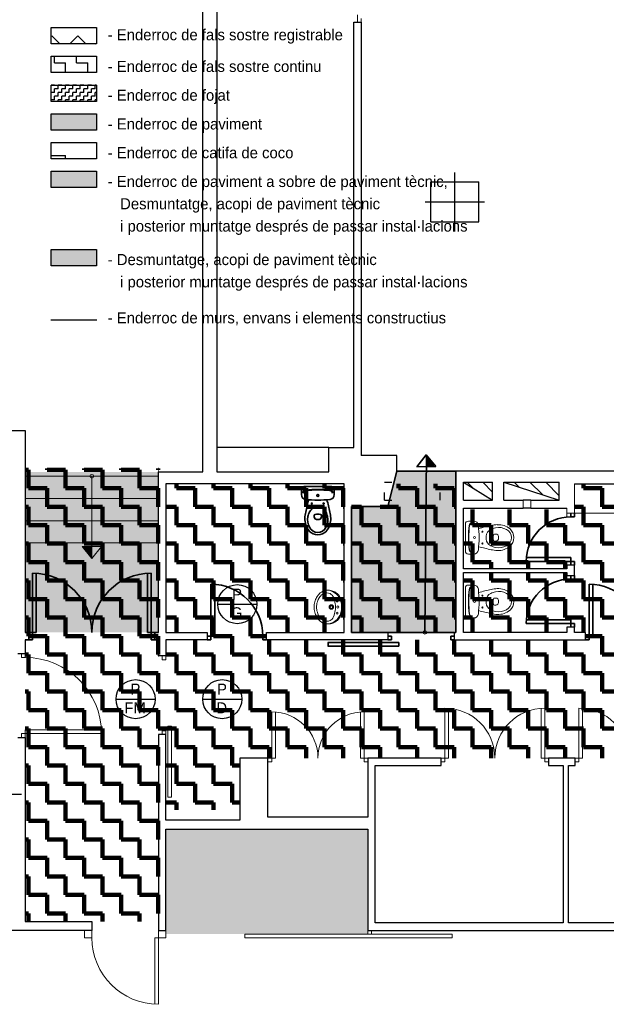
# Model space of a CAD drawing. Header units: metres. Extents: x -1 to 438, y -6 to 52.
# Tile 4 of 17: x 401 to 409, y 21 to 34. Entities that reach past the tile are written whole.
import ezdxf

# ---------------------------------------------------------------- set-up
doc = ezdxf.new("R2010")
doc.units = ezdxf.units.M
doc.linetypes.add('CONTINUA', pattern=[0])
doc.linetypes.add('PUNKT', pattern=[6.35, 0, -6.35])
for name, color, linetype, lineweight in [('LEGENDA ENDERROCS', 7, 'CONTINUA', 25), ('LEGENDA ENDERROCS TEXT', 7, 'CONTINUA', 25), ('PB  PAVIMENT ENDERROCAT', 7, 'CONTINUA', 25), ('PB  SOSTRE ENDERROCAT', 7, 'CONTINUA', 25), ('PB MURS ACTUAL', 7, 'CONTINUA', 25), ('PB MURS ENDERROCAT', 7, 'CONTINUA', 25)]:
    doc.layers.add(name, color=color, linetype=linetype, lineweight=lineweight)
doc.styles.add('Century Gothic', font='txt')
pattern_1 = [(135, (0, 0), (-0.21213203, -0.21213203), []), (135, (-0.10607, -0.10607), (-0.21213203, -0.21213203), [])]
pattern_2 = [(0, (0.5, 0.5), (0.25, 0.25), [0.25, -0.25]), (90, (0.5, 0.5), (-0.25, 0.25), [0.25, -0.25])]

# ---------------------------------------------------------------- blocks, each defined once
blk = doc.blocks.new('OBJETO_COMPLEJO_5')
at = {"layer": 'PB MURS ACTUAL', "linetype": 'CONTINUA', "lineweight": 13, "transparency": 33554687}
for start, end in [(90, 270), (270, 90)]:
    blk.add_arc((406.856, 26.051), 0.025, start, end, dxfattribs=at)
blk = doc.blocks.new('OBJETO_COMPLEJO_6')
at = {"layer": 'PB MURS ACTUAL', "linetype": 'CONTINUA', "lineweight": 13, "transparency": 33554687}
for start, end in [(90, 270), (270, 90)]:
    blk.add_arc((402.356, 28.161), 0.025, start, end, dxfattribs=at)

msp = doc.modelspace()

# ---------------------------------------------------------------- hatches: boundary and pattern name
at = {"layer": 'LEGENDA ENDERROCS', "linetype": 'CONTINUA', "lineweight": -3, "transparency": 33554687}
h = msp.add_hatch(dxfattribs=at)
h.set_pattern_fill('TRAMA', color=51, scale=0.25, angle=45, style=0, pattern_type=2)
h.set_pattern_definition([(45, (-6e-17, 0.7071), (-3e-17, 0.35355339), [0.25, -0.25]), (135, (-6e-17, 0.7071), (-0.35355339, 3e-17), [0.25, -0.25])])
h.paths.add_polyline_path([(401.806, 34.009), (402.418, 34.009), (402.418, 34.23), (401.806, 34.23)], flags=0)
h = msp.add_hatch(dxfattribs=at)
h.set_pattern_fill('TRAMA', color=51, scale=0.15, style=0, pattern_type=2)
h.set_pattern_definition([(0, (0.3, 0.3), (0.15, 0.15), [0.15, -0.15]), (90, (0.3, 0.3), (-0.15, 0.15), [0.15, -0.15])])
h.paths.add_polyline_path([(401.806, 33.62), (402.418, 33.62), (402.418, 33.841), (401.806, 33.841)], flags=0)
h = msp.add_hatch(dxfattribs=at)
h.set_pattern_fill('TRAMA', color=51, scale=0.05, angle=90, style=0, pattern_type=2)
h.set_pattern_definition([(90, (-0.1, 0.1), (-0.05, 0.05), [0.05, -0.05]), (180, (-0.1, 0.1), (-0.05, -0.05), [0.05, -0.05])])
h.paths.add_polyline_path([(401.806, 33.231), (402.418, 33.231), (402.418, 33.452), (401.806, 33.452)], flags=0)
at = {"layer": 'LEGENDA ENDERROCS', "linetype": 'CONTINUA', "lineweight": 25, "transparency": 33554508}
h = msp.add_hatch(color=7, dxfattribs=at)
h.set_gradient(color1=(222, 222, 133), color2=(222, 222, 133), one_color=1, name='INVSPHERICAL')
h.paths.add_polyline_path([(401.806, 32.843), (402.418, 32.843), (402.418, 33.063), (401.806, 33.063)], flags=0)
at = {"layer": 'LEGENDA ENDERROCS', "linetype": 'CONTINUA', "lineweight": -3, "transparency": 33554687}
h = msp.add_hatch(dxfattribs=at)
h.set_pattern_fill('TRAMA', color=51, scale=0.5, style=0, pattern_type=2)
h.set_pattern_definition([(0, (1, 1), (0.5, 0.5), [0.5, -0.5]), (90, (1, 1), (-0.5, 0.5), [0.5, -0.5])])
h.paths.add_polyline_path([(401.806, 32.454), (402.418, 32.454), (402.418, 32.675), (401.806, 32.675)], flags=0)
at = {"layer": 'LEGENDA ENDERROCS', "linetype": 'CONTINUA', "lineweight": 25, "transparency": 33554483}
h = msp.add_hatch(color=7, dxfattribs=at)
h.set_gradient(color1=(255, 174, 53), color2=(255, 174, 53), one_color=1, name='INVSPHERICAL')
h.paths.add_polyline_path([(401.806, 32.065), (402.418, 32.065), (402.418, 32.286), (401.806, 32.286)], flags=0)
h = msp.add_hatch(color=7, dxfattribs=at)
h.set_gradient(color1=(225, 64, 0), color2=(225, 64, 0), one_color=1, name='INVSPHERICAL')
h.paths.add_polyline_path([(401.806, 31.008), (402.418, 31.008), (402.418, 31.229), (401.806, 31.229)], flags=0)
at = {"layer": 'PB  PAVIMENT ENDERROCAT', "linetype": 'CONTINUA', "lineweight": 25, "transparency": 33554508}
h = msp.add_hatch(color=7, dxfattribs=at)
h.set_gradient(color1=(222, 222, 133), color2=(222, 222, 133), one_color=1, name='INVSPHERICAL')
h.paths.add_polyline_path([(406.476, 28.23), (406.356, 27.751), (405.866, 27.751), (405.866, 26.05), (407.276, 26.051), (407.276, 28.23)], flags=0)
h = msp.add_hatch(color=7, dxfattribs=at)
h.set_gradient(color1=(222, 222, 133), color2=(222, 222, 133), one_color=1, name='INVSPHERICAL')
h.paths.add_polyline_path([(403.256, 28.221), (401.456, 28.221), (401.456, 26.051), (403.256, 26.051)], flags=0)
h = msp.add_hatch(color=7, dxfattribs=at)
h.set_gradient(color1=(222, 222, 133), color2=(222, 222, 133), one_color=1, name='INVSPHERICAL')
h.paths.add_polyline_path([(403.356, 23.391), (403.356, 21.971), (406.086, 21.971), (406.086, 23.391)], flags=0)
at = {"layer": 'PB  SOSTRE ENDERROCAT', "linetype": 'CONTINUA', "lineweight": 200, "transparency": 33554687}
h = msp.add_hatch(dxfattribs=at)
h.set_pattern_fill('TRAMA', color=41, scale=0.25, style=0, pattern_type=2)
h.set_pattern_definition(pattern_2)
h.paths.add_polyline_path([(403.356, 24.671), (403.357, 23.65), (404.356, 23.65), (404.356, 24.35), (404.376, 24.35), (410.336, 24.35), (410.336, 24.371), (410.426, 24.371), (410.426, 24.901), (410.567, 24.901), (410.567, 24.9), (410.827, 24.9), (410.827, 24.371), (415.876, 24.371), (415.876, 25.889), (415.777, 25.889), (415.777, 25.989), (410.827, 25.99), (410.827, 25.85), (410.677, 25.85), (410.677, 25.95), (409.827, 25.95), (409.827, 26.05), (410.677, 26.05), (410.676, 27.761), (410.476, 27.761), (410.476, 28.061), (409.877, 28.061), (409.877, 28.06), (408.877, 28.06), (408.877, 27.66), (408.777, 27.66), (408.777, 27.71), (407.377, 27.71), (407.377, 26.91), (408.777, 26.91), (408.777, 26.96), (408.877, 26.96), (408.877, 26.82), (408.777, 26.82), (408.777, 26.86), (407.377, 26.86), (407.377, 26.05), (408.777, 26.05), (408.777, 26.12), (408.877, 26.12), (408.877, 26.05), (409.027, 26.05), (409.027, 25.95), (404.716, 25.951), (404.716, 26.051), (404.786, 26.051), (404.786, 26.052), (405.766, 26.051), (405.766, 28.06), (403.357, 28.06), (403.357, 26.05), (403.916, 26.051), (403.916, 25.951), (403.357, 25.95), (403.357, 25.73), (403.257, 25.73), (403.257, 28.267), (401.457, 28.267), (401.456, 22.141), (403.256, 22.141), (403.256, 24.671)], flags=0)
h = msp.add_hatch(dxfattribs=at)
h.set_pattern_fill('TRAMA', color=41, scale=0.25, style=0, pattern_type=2)
h.set_pattern_definition(pattern_2)
h.paths.add_polyline_path([(406.203, 26.05), (407.177, 26.05), (407.177, 26.051), (407.276, 26.051), (407.276, 28.06), (406.434, 28.06), (406.356, 27.751), (405.866, 27.751), (405.866, 26.05)], flags=0)
at = {"layer": 'PB MURS ACTUAL', "linetype": 'CONTINUA', "transparency": 33554687}
h = msp.add_hatch(dxfattribs=at)
h.set_pattern_fill('RAYADO_1', color=180, scale=0.1, angle=45, style=0, pattern_type=2)
h.set_pattern_definition(pattern_1)
h.paths.add_polyline_path([(407.376, 28.08), (407.771, 27.84), (407.771, 28.08)], flags=0)
h = msp.add_hatch(dxfattribs=at)
h.set_pattern_fill('RAYADO_1', color=180, scale=0.1, angle=45, style=0, pattern_type=2)
h.set_pattern_definition(pattern_1)
h.paths.add_polyline_path([(407.921, 28.08), (408.671, 27.84), (408.671, 28.08)], flags=0)

# ---------------------------------------------------------------- linework, layer by layer
at = {"layer": 'LEGENDA ENDERROCS', "color": 51, "linetype": 'CONTINUA', "lineweight": -3, "transparency": 33554687}
msp.add_line((401.804, 30.277), (402.424, 30.277), dxfattribs=at)
at = {"layer": 'LEGENDA ENDERROCS TEXT', "color": 7, "linetype": 'CONTINUA', "lineweight": 25, "transparency": 33554687}
for points in [[(401.806, 34.23), (402.418, 34.23), (402.418, 34.009), (401.806, 34.009), (401.806, 34.23)], [(401.806, 33.841), (402.418, 33.841), (402.418, 33.62), (401.806, 33.62), (401.806, 33.841)], [(401.806, 33.452), (402.418, 33.452), (402.418, 33.231), (401.806, 33.231), (401.806, 33.452)], [(401.806, 33.063), (402.418, 33.063), (402.418, 32.843), (401.806, 32.843), (401.806, 33.063)], [(401.806, 32.675), (402.418, 32.675), (402.418, 32.454), (401.806, 32.454), (401.806, 32.675)], [(401.806, 32.286), (402.418, 32.286), (402.418, 32.065), (401.806, 32.065), (401.806, 32.286)], [(401.806, 31.229), (402.418, 31.229), (402.418, 31.008), (401.806, 31.008), (401.806, 31.229)]]:
    msp.add_lwpolyline(points, close=True, dxfattribs=at)
at = {"layer": 'PB MURS ACTUAL', "transparency": 33554687}
for p, q in [((404.046, 40.063), (404.046, 28.221)), ((403.856, 28.221), (403.856, 39.731)), ((405.896, 28.551), (405.896, 34.301)), ((405.896, 34.301), (405.996, 34.301)), ((405.996, 34.301), (405.996, 28.441)), ((406.936, 32.141), (407.586, 32.141)), ((406.936, 31.601), (406.936, 32.141)), ((407.586, 31.601), (407.586, 32.141)), ((406.936, 31.601), (407.586, 31.601)), ((401.086, 28.781), (401.456, 28.781)), ((401.456, 28.781), (401.456, 26.051)), ((405.556, 28.221), (405.556, 28.551)), ((405.556, 28.551), (405.896, 28.551)), ((406.476, 28.441), (405.996, 28.441)), ((406.476, 28.23), (406.476, 28.441)), ((406.356, 27.751), (406.476, 28.23)), ((407.276, 26.051), (407.276, 28.23)), ((409.526, 28.23), (407.276, 28.23)), ((403.256, 26.051), (403.256, 28.221)), ((403.256, 28.221), (403.856, 28.221)), ((404.046, 28.221), (405.556, 28.221)), ((405.766, 28.061), (403.356, 28.061)), ((403.356, 28.061), (403.356, 26.051)), ((405.766, 26.051), (405.766, 28.061)), ((408.876, 28.061), (410.476, 28.061)), ((405.866, 27.751), (406.356, 27.751)), ((405.866, 27.751), (405.866, 26.051)), ((407.376, 26.911), (407.376, 27.731)), ((407.376, 27.731), (408.186, 27.731)), ((408.286, 27.731), (408.776, 27.731)), ((408.776, 26.911), (407.376, 26.911)), ((408.876, 26.961), (408.776, 26.961)), ((408.776, 26.961), (408.776, 26.911)), ((408.876, 26.821), (408.876, 26.961)), ((401.556, 26.051), (401.556, 26.851)), ((401.606, 26.051), (401.606, 26.849)), ((403.106, 26.051), (403.106, 26.849)), ((403.156, 26.051), (403.156, 26.851)), ((407.376, 26.051), (407.376, 26.861)), ((407.376, 26.861), (408.776, 26.861)), ((408.776, 26.861), (408.776, 26.821)), ((408.776, 26.821), (408.876, 26.821)), ((408.876, 26.121), (408.776, 26.121)), ((408.776, 26.121), (408.776, 26.051)), ((408.876, 26.051), (408.876, 26.121)), ((401.456, 26.051), (401.506, 26.051)), ((401.506, 25.951), (401.506, 26.051)), ((401.506, 26.051), (401.556, 26.051)), ((401.606, 26.051), (401.556, 26.051)), ((401.556, 26.051), (401.556, 25.951)), ((403.106, 26.051), (403.156, 26.051)), ((403.206, 26.051), (403.156, 26.051)), ((403.156, 26.051), (403.156, 25.951)), ((403.206, 26.051), (403.256, 26.051)), ((403.206, 25.951), (403.206, 26.051)), ((403.356, 26.051), (403.916, 26.051)), ((403.916, 26.051), (403.916, 25.951)), ((404.716, 25.951), (404.716, 26.051)), ((404.716, 26.051), (405.766, 26.051)), ((405.866, 26.051), (406.456, 26.051)), ((406.356, 26.051), (406.356, 25.951)), ((407.256, 25.951), (407.256, 26.051)), ((407.256, 26.051), (407.276, 26.051)), ((408.776, 26.051), (407.376, 26.051)), ((409.026, 26.051), (408.876, 26.051)), ((409.026, 25.951), (409.026, 26.051)), ((401.456, 25.951), (401.506, 25.951)), ((401.456, 25.951), (401.456, 25.761)), ((401.556, 25.951), (401.506, 25.951)), ((403.156, 25.951), (403.206, 25.951)), ((403.206, 25.951), (403.256, 25.951)), ((403.256, 25.731), (403.256, 25.951)), ((403.356, 25.951), (403.356, 25.731)), ((403.916, 25.951), (403.356, 25.951)), ((406.356, 25.951), (404.716, 25.951)), ((407.256, 25.951), (409.026, 25.951)), ((401.456, 25.761), (401.356, 25.761)), ((403.356, 25.731), (403.256, 25.731)), ((403.356, 24.671), (403.256, 24.671)), ((403.256, 24.671), (403.256, 22.021)), ((403.356, 23.511), (403.356, 24.671)), ((401.356, 24.631), (401.456, 24.631)), ((401.456, 24.631), (401.456, 22.141)), ((404.736, 24.351), (404.356, 24.351)), ((404.356, 24.351), (404.356, 23.511)), ((404.736, 23.551), (404.736, 24.351)), ((407.076, 24.351), (406.086, 24.351)), ((406.086, 24.351), (406.086, 23.551)), ((406.186, 22.121), (406.186, 24.251)), ((406.186, 24.251), (407.076, 24.251)), ((407.076, 24.251), (407.076, 24.351)), ((408.886, 24.351), (408.526, 24.351)), ((408.526, 24.351), (408.526, 24.251)), ((408.526, 24.251), (408.726, 24.251)), ((408.726, 24.251), (408.726, 22.121)), ((408.796, 22.121), (408.796, 24.251)), ((408.796, 24.251), (408.886, 24.251)), ((408.886, 24.251), (408.886, 24.351)), ((404.356, 23.511), (403.356, 23.511)), ((406.086, 23.551), (404.736, 23.551)), ((403.356, 22.021), (403.356, 23.391)), ((403.356, 23.391), (406.086, 23.391)), ((406.086, 23.391), (406.086, 22.021)), ((401.456, 22.141), (402.356, 22.141)), ((402.356, 22.141), (402.356, 22.021)), ((408.726, 22.121), (406.186, 22.121)), ((411.086, 22.121), (408.796, 22.121)), ((402.356, 22.021), (398.826, 22.021)), ((403.256, 22.021), (403.356, 22.021)), ((406.086, 22.021), (411.206, 22.021))]:
    msp.add_line(p, q, dxfattribs=at)
at = {"layer": 'PB MURS ACTUAL', "linetype": 'CONTINUA', "lineweight": 13, "transparency": 33554687}
for p, q in [((405.946, 34.301), (405.946, 34.401)), ((405.996, 34.301), (405.996, 34.351)), ((406.875, 28.453), (406.747, 28.291)), ((406.856, 26.051), (406.878, 28.449)), ((406.875, 28.453), (407.006, 28.293)), ((406.476, 28.23), (407.276, 28.23)), ((406.747, 28.291), (407.006, 28.293)), ((401.456, 28.161), (403.256, 28.161)), ((402.356, 28.161), (402.356, 27.051)), ((405.187, 27.984), (405.187, 27.913)), ((405.227, 28.024), (405.409, 28.024)), ((405.409, 27.984), (405.398, 27.984)), ((405.592, 28.024), (405.409, 28.024)), ((405.409, 27.984), (405.42, 27.984)), ((405.632, 27.984), (405.632, 27.913)), ((401.456, 27.861), (403.256, 27.861)), ((405.361, 27.611), (405.361, 27.631)), ((405.457, 27.611), (405.457, 27.631)), ((408.876, 27.661), (409.571, 27.661)), ((401.456, 27.561), (403.256, 27.561)), ((407.403, 27.515), (407.403, 27.332)), ((407.443, 27.555), (407.515, 27.555)), ((407.403, 27.15), (407.403, 27.332)), ((407.443, 27.332), (407.443, 27.343)), ((407.443, 27.332), (407.443, 27.321)), ((407.816, 27.38), (407.796, 27.38)), ((401.456, 27.261), (403.256, 27.261)), ((402.485, 27.212), (402.225, 27.211)), ((402.356, 27.051), (402.225, 27.211)), ((402.356, 27.051), (402.485, 27.212)), ((407.816, 27.284), (407.796, 27.284)), ((407.443, 27.11), (407.515, 27.11)), ((408.826, 27.061), (408.226, 27.061)), ((408.826, 26.961), (408.826, 27.061)), ((408.876, 27.011), (408.226, 27.011)), ((408.876, 26.961), (408.876, 27.011)), ((408.826, 26.771), (408.826, 26.821)), ((408.876, 26.771), (408.826, 26.771)), ((408.876, 26.771), (408.876, 26.821)), ((403.966, 25.951), (403.966, 26.701)), ((404.016, 26.001), (404.016, 26.699)), ((407.403, 26.65), (407.403, 26.467)), ((407.443, 26.69), (407.515, 26.69)), ((409.076, 26.701), (409.076, 25.951)), ((409.126, 26.701), (409.126, 26.001)), ((405.385, 26.507), (405.379, 26.494)), ((405.393, 26.522), (405.385, 26.507)), ((405.402, 26.537), (405.393, 26.522)), ((405.412, 26.552), (405.402, 26.537)), ((405.421, 26.563), (405.412, 26.552)), ((405.416, 26.497), (405.427, 26.516)), ((405.431, 26.574), (405.421, 26.563)), ((405.427, 26.516), (405.435, 26.529)), ((405.442, 26.584), (405.431, 26.574)), ((405.435, 26.529), (405.446, 26.542)), ((405.459, 26.596), (405.442, 26.584)), ((405.446, 26.542), (405.461, 26.557)), ((405.474, 26.604), (405.459, 26.596)), ((405.461, 26.557), (405.478, 26.569)), ((405.487, 26.61), (405.474, 26.604)), ((405.478, 26.569), (405.494, 26.577)), ((405.504, 26.615), (405.487, 26.61)), ((405.494, 26.577), (405.514, 26.583)), ((405.52, 26.619), (405.504, 26.615)), ((405.514, 26.583), (405.533, 26.585)), ((405.54, 26.621), (405.52, 26.619)), ((405.533, 26.585), (405.554, 26.582)), ((405.554, 26.62), (405.54, 26.621)), ((405.565, 26.62), (405.554, 26.62)), ((405.554, 26.582), (405.576, 26.574)), ((405.574, 26.615), (405.558, 26.619)), ((405.58, 26.617), (405.565, 26.62)), ((405.585, 26.611), (405.574, 26.615)), ((405.576, 26.574), (405.591, 26.564)), ((405.597, 26.613), (405.58, 26.617)), ((405.604, 26.604), (405.585, 26.611)), ((405.591, 26.564), (405.603, 26.554)), ((405.61, 26.609), (405.597, 26.613)), ((405.603, 26.554), (405.613, 26.541)), ((405.62, 26.596), (405.604, 26.604)), ((405.627, 26.602), (405.61, 26.609)), ((405.613, 26.541), (405.622, 26.525)), ((405.635, 26.587), (405.62, 26.596)), ((405.622, 26.525), (405.63, 26.503)), ((405.637, 26.597), (405.627, 26.602)), ((405.63, 26.503), (405.636, 26.481)), ((405.657, 26.57), (405.635, 26.587)), ((405.648, 26.591), (405.637, 26.597)), ((405.659, 26.583), (405.648, 26.591)), ((405.669, 26.559), (405.657, 26.57)), ((405.673, 26.572), (405.659, 26.583)), ((405.679, 26.547), (405.669, 26.559)), ((405.688, 26.556), (405.673, 26.572)), ((405.69, 26.533), (405.679, 26.547)), ((405.701, 26.54), (405.688, 26.556)), ((405.699, 26.519), (405.69, 26.533)), ((405.704, 26.509), (405.699, 26.519)), ((405.712, 26.523), (405.701, 26.54)), ((405.709, 26.5), (405.704, 26.509)), ((405.716, 26.483), (405.709, 26.5)), ((405.722, 26.503), (405.712, 26.523)), ((405.732, 26.476), (405.722, 26.503)), ((407.816, 26.515), (407.796, 26.515)), ((405.36, 26.411), (405.359, 26.393)), ((405.36, 26.374), (405.359, 26.393)), ((405.361, 26.427), (405.36, 26.411)), ((405.361, 26.358), (405.36, 26.374)), ((405.364, 26.444), (405.361, 26.427)), ((405.369, 26.463), (405.364, 26.444)), ((405.374, 26.479), (405.369, 26.463)), ((405.379, 26.494), (405.374, 26.479)), ((405.392, 26.41), (405.394, 26.423)), ((405.392, 26.393), (405.392, 26.41)), ((405.392, 26.393), (405.392, 26.375)), ((405.392, 26.375), (405.394, 26.362)), ((405.394, 26.423), (405.398, 26.444)), ((405.398, 26.444), (405.403, 26.463)), ((405.403, 26.463), (405.41, 26.482)), ((405.41, 26.482), (405.416, 26.497)), ((405.636, 26.481), (405.64, 26.461)), ((405.64, 26.461), (405.644, 26.437)), ((405.644, 26.437), (405.646, 26.419)), ((405.644, 26.348), (405.646, 26.366)), ((405.646, 26.419), (405.647, 26.393)), ((405.646, 26.366), (405.647, 26.393)), ((405.72, 26.468), (405.716, 26.483)), ((405.725, 26.448), (405.72, 26.468)), ((405.728, 26.434), (405.725, 26.448)), ((405.73, 26.414), (405.728, 26.434)), ((405.73, 26.371), (405.728, 26.351)), ((405.731, 26.393), (405.73, 26.414)), ((405.731, 26.393), (405.73, 26.371)), ((405.739, 26.447), (405.732, 26.476)), ((405.743, 26.42), (405.739, 26.447)), ((405.743, 26.365), (405.739, 26.338)), ((405.744, 26.393), (405.743, 26.42)), ((405.744, 26.393), (405.743, 26.365)), ((407.403, 26.285), (407.403, 26.467)), ((407.443, 26.467), (407.443, 26.478)), ((407.443, 26.467), (407.443, 26.456)), ((407.816, 26.419), (407.796, 26.419)), ((405.364, 26.341), (405.361, 26.358)), ((405.369, 26.322), (405.364, 26.341)), ((405.374, 26.306), (405.369, 26.322)), ((405.379, 26.291), (405.374, 26.306)), ((405.385, 26.278), (405.379, 26.291)), ((405.393, 26.263), (405.385, 26.278)), ((405.402, 26.248), (405.393, 26.263)), ((405.394, 26.362), (405.398, 26.341)), ((405.398, 26.341), (405.403, 26.322)), ((405.412, 26.233), (405.402, 26.248)), ((405.403, 26.322), (405.41, 26.303)), ((405.41, 26.303), (405.416, 26.288)), ((405.421, 26.222), (405.412, 26.233)), ((405.416, 26.288), (405.427, 26.269)), ((405.427, 26.269), (405.435, 26.256)), ((405.435, 26.256), (405.446, 26.243)), ((405.446, 26.243), (405.461, 26.228)), ((405.591, 26.221), (405.603, 26.231)), ((405.603, 26.231), (405.613, 26.244)), ((405.613, 26.244), (405.622, 26.26)), ((405.622, 26.26), (405.63, 26.282)), ((405.63, 26.282), (405.636, 26.304)), ((405.636, 26.304), (405.64, 26.324)), ((405.64, 26.324), (405.644, 26.348)), ((405.679, 26.238), (405.669, 26.226)), ((405.69, 26.252), (405.679, 26.238)), ((405.701, 26.245), (405.688, 26.229)), ((405.699, 26.266), (405.69, 26.252)), ((405.704, 26.276), (405.699, 26.266)), ((405.712, 26.262), (405.701, 26.245)), ((405.709, 26.285), (405.704, 26.276)), ((405.716, 26.302), (405.709, 26.285)), ((405.722, 26.282), (405.712, 26.262)), ((405.72, 26.317), (405.716, 26.302)), ((405.725, 26.337), (405.72, 26.317)), ((405.732, 26.309), (405.722, 26.282)), ((405.728, 26.351), (405.725, 26.337)), ((405.739, 26.338), (405.732, 26.309)), ((407.443, 26.245), (407.515, 26.245)), ((405.431, 26.211), (405.421, 26.222)), ((405.442, 26.201), (405.431, 26.211)), ((405.459, 26.189), (405.442, 26.201)), ((405.474, 26.181), (405.459, 26.189)), ((405.461, 26.228), (405.478, 26.216)), ((405.487, 26.175), (405.474, 26.181)), ((405.478, 26.216), (405.494, 26.208)), ((405.504, 26.17), (405.487, 26.175)), ((405.494, 26.208), (405.514, 26.202)), ((405.52, 26.166), (405.504, 26.17)), ((405.514, 26.202), (405.533, 26.2)), ((405.54, 26.165), (405.52, 26.166)), ((405.533, 26.2), (405.554, 26.203)), ((405.554, 26.165), (405.54, 26.165)), ((405.554, 26.203), (405.576, 26.211)), ((405.565, 26.166), (405.554, 26.165)), ((405.574, 26.17), (405.558, 26.167)), ((405.58, 26.168), (405.565, 26.166)), ((405.585, 26.174), (405.574, 26.17)), ((405.576, 26.211), (405.591, 26.221)), ((405.597, 26.172), (405.58, 26.168)), ((405.604, 26.181), (405.585, 26.174)), ((405.61, 26.176), (405.597, 26.172)), ((405.62, 26.189), (405.604, 26.181)), ((405.627, 26.183), (405.61, 26.176)), ((405.635, 26.198), (405.62, 26.189)), ((405.637, 26.188), (405.627, 26.183)), ((405.657, 26.215), (405.635, 26.198)), ((405.648, 26.194), (405.637, 26.188)), ((405.659, 26.202), (405.648, 26.194)), ((405.669, 26.226), (405.657, 26.215)), ((405.673, 26.213), (405.659, 26.202)), ((405.688, 26.229), (405.673, 26.213)), ((408.826, 26.221), (408.226, 26.221)), ((408.876, 26.171), (408.226, 26.171)), ((408.826, 26.121), (408.826, 26.221)), ((408.876, 26.121), (408.876, 26.171)), ((403.916, 26.001), (404.016, 26.001)), ((404.666, 26.001), (404.716, 26.001)), ((404.666, 25.951), (404.666, 26.001)), ((406.406, 26.001), (406.356, 26.001)), ((406.406, 26.001), (406.406, 25.951)), ((406.456, 26.051), (407.256, 26.051)), ((407.206, 26.001), (407.256, 26.001)), ((407.206, 26.001), (407.206, 25.951)), ((409.126, 26.001), (409.026, 26.001)), ((403.916, 25.951), (403.966, 25.951)), ((404.666, 25.951), (404.716, 25.951)), ((405.546, 25.915), (406.506, 25.915)), ((405.546, 25.865), (406.506, 25.865)), ((405.548, 25.915), (405.548, 25.865)), ((406.406, 25.951), (406.356, 25.951)), ((406.506, 25.915), (406.506, 25.865)), ((407.206, 25.951), (407.256, 25.951)), ((409.076, 25.951), (409.026, 25.951)), ((401.406, 25.711), (401.406, 25.761)), ((401.456, 25.711), (401.406, 25.711)), ((401.456, 25.711), (401.456, 25.761)), ((403.306, 25.681), (403.306, 25.731)), ((403.356, 25.681), (403.356, 25.731)), ((403.306, 25.681), (403.356, 25.681)), ((404.786, 24.301), (404.786, 24.976)), ((404.836, 24.351), (404.836, 24.976)), ((405.986, 24.351), (405.986, 24.976)), ((406.036, 24.301), (406.036, 24.976)), ((407.126, 24.301), (407.126, 25.026)), ((407.176, 24.351), (407.176, 25.024)), ((408.426, 24.351), (408.426, 25.024)), ((408.476, 24.301), (408.476, 25.026)), ((408.936, 24.301), (408.936, 25.026)), ((408.986, 24.351), (408.986, 25.024)), ((403.381, 24.783), (403.381, 23.823)), ((403.381, 24.781), (403.431, 24.781)), ((403.431, 24.783), (403.431, 23.823)), ((402.486, 24.681), (401.406, 24.681)), ((401.406, 24.631), (401.406, 24.681)), ((402.485, 24.731), (401.456, 24.731)), ((401.456, 24.631), (401.456, 24.731)), ((403.306, 24.721), (403.306, 24.671)), ((403.306, 24.721), (403.356, 24.721)), ((403.356, 24.721), (403.356, 24.671)), ((404.836, 24.351), (404.736, 24.351)), ((404.786, 24.301), (404.736, 24.301)), ((406.086, 24.351), (405.986, 24.351)), ((406.086, 24.301), (406.036, 24.301)), ((407.076, 24.351), (407.176, 24.351)), ((407.076, 24.301), (407.126, 24.301)), ((408.426, 24.351), (408.526, 24.351)), ((408.476, 24.301), (408.526, 24.301)), ((408.886, 24.351), (408.986, 24.351)), ((408.886, 24.301), (408.936, 24.301)), ((403.381, 23.823), (403.431, 23.823)), ((402.256, 21.921), (402.256, 22.021)), ((402.356, 21.921), (402.356, 22.021)), ((403.256, 21.021), (403.256, 22.021)), ((403.356, 21.921), (403.356, 22.021)), ((404.423, 21.971), (407.223, 21.971)), ((404.423, 21.921), (404.423, 21.971)), ((406.086, 22.021), (406.086, 21.971)), ((406.136, 22.021), (406.136, 21.971)), ((407.223, 21.921), (407.223, 21.971)), ((402.256, 21.921), (402.356, 21.921)), ((403.206, 21.021), (403.206, 21.921)), ((403.356, 21.921), (403.206, 21.921)), ((404.423, 21.921), (407.223, 21.921))]:
    msp.add_line(p, q, dxfattribs=at)
at = {"layer": 'PB MURS ACTUAL', "color": 180, "linetype": 'CONTINUA', "transparency": 33554687}
for p, q in [((407.261, 31.471), (407.261, 32.271)), ((406.861, 31.871), (407.661, 31.871)), ((407.376, 28.08), (407.771, 27.84)), ((407.921, 28.08), (408.671, 27.84)), ((408.286, 27.84), (408.186, 27.84)), ((408.286, 27.731), (408.186, 27.731)), ((400.706, 23.861), (401.406, 23.861))]:
    msp.add_line(p, q, dxfattribs=at)
at = {"layer": 'PB MURS ACTUAL', "color": 180, "transparency": 33554687}
msp.add_line((405.556, 28.551), (404.046, 28.551), dxfattribs=at)
at = {"layer": 'PB MURS ACTUAL', "color": 180, "linetype": 'PUNKT', "transparency": 33554687}
for p, q in [((406.311, 27.84), (406.311, 28.08)), ((406.311, 28.08), (407.061, 28.08)), ((407.061, 27.84), (407.061, 28.08)), ((406.311, 27.84), (407.061, 27.84))]:
    msp.add_line(p, q, dxfattribs=at)
at = {"layer": 'PB MURS ACTUAL', "linetype": 'CONTINUA', "transparency": 33554687}
for p, q in [((407.376, 28.08), (407.771, 28.08)), ((407.376, 27.84), (407.376, 28.08)), ((407.771, 27.84), (407.771, 28.08)), ((407.921, 27.84), (407.921, 28.08)), ((407.921, 28.08), (408.671, 28.08)), ((408.671, 27.84), (408.671, 28.08)), ((407.376, 27.84), (407.771, 27.84)), ((407.921, 27.84), (408.186, 27.84)), ((408.286, 27.84), (408.671, 27.84))]:
    msp.add_line(p, q, dxfattribs=at)
at = {"layer": 'PB MURS ACTUAL', "lineweight": 13, "transparency": 33554687}
for p, q in [((408.876, 27.661), (408.876, 28.061)), ((408.186, 27.731), (408.186, 27.84)), ((408.286, 27.731), (408.286, 27.84)), ((408.776, 27.661), (408.776, 27.731)), ((408.776, 27.661), (408.776, 27.611)), ((408.876, 27.661), (408.776, 27.661)), ((408.826, 27.611), (408.826, 27.661)), ((408.876, 27.611), (408.826, 27.611)), ((408.876, 27.611), (408.876, 27.661))]:
    msp.add_line(p, q, dxfattribs=at)
at = {"layer": 'PB MURS ACTUAL', "color": 7, "linetype": 'CONTINUA', "lineweight": 25, "transparency": 33554687}
for p, q in [((404.057, 26.432), (404.585, 26.432)), ((402.684, 25.147), (403.212, 25.147)), ((403.854, 25.147), (404.382, 25.147))]:
    msp.add_line(p, q, dxfattribs=at)
at = {"layer": 'PB MURS ACTUAL', "linetype": 'CONTINUA', "lineweight": 13, "transparency": 33554687}
for centre, radius in [((405.409, 27.902), 0.0135), ((405.329, 27.794), 0.0075), ((405.489, 27.794), 0.0075), ((407.525, 27.332), 0.0135), ((407.633, 27.412), 0.0075), ((407.633, 27.252), 0.0075), ((407.633, 26.547), 0.0075), ((405.592, 26.393), 0.0305), ((405.592, 26.393), 0.0187), ((405.669, 26.474), 0.0122), ((405.679, 26.393), 0.0143), ((407.525, 26.467), 0.0135), ((407.633, 26.387), 0.0075), ((405.669, 26.311), 0.0122)]:
    msp.add_circle(centre, radius, dxfattribs=at)
at = {"layer": 'PB MURS ACTUAL', "color": 7, "linetype": 'CONTINUA', "lineweight": 25, "transparency": 33554687}
for centre in [(404.321, 26.432), (402.948, 25.147), (404.118, 25.147)]:
    msp.add_circle(centre, 0.264, dxfattribs=at)
at = {"layer": 'PB MURS ACTUAL', "linetype": 'CONTINUA', "lineweight": 13, "transparency": 33554687}
for centre, radius, start, end in [((398.753, 28.113), 8.139, 1.2604, 2.2995), ((398.753, 28.113), 8.149, 1.2593, 2.2068), ((398.753, 28.113), 8.159, 1.2583, 2.1144), ((398.753, 28.113), 8.169, 1.2573, 2.0224), ((398.753, 28.113), 8.179, 1.2563, 1.9309), ((398.753, 28.113), 8.189, 1.2553, 1.8398), ((398.753, 28.113), 8.199, 1.2542, 1.7491), ((398.753, 28.113), 8.209, 1.2532, 1.6588), ((398.753, 28.113), 8.219, 1.2522, 1.5689), ((405.227, 27.984), 0.04, 90, 180), ((405.25, 27.936), 0.04, 96.2719, 180), ((405.249, 27.928), 0.04, 96.2141, 169.7571), ((405.409, 26.484), 1.5, 90, 96.2719), ((405.409, 26.484), 1.493, 90, 96.3305), ((405.409, 26.484), 1.5, 83.7281, 90), ((405.409, 26.484), 1.493, 83.6694, 90), ((405.569, 27.936), 0.04, 360, 83.7281), ((405.569, 27.928), 0.04, 10.2428, 83.7858), ((405.592, 27.984), 0.04, 360, 90), ((405.251, 27.913), 0.064, 180, 263.2069), ((405.409, 29.243), 1.404, 263.2069, 270), ((407.695, 27.175), 2.5, 164.456, 168.4256), ((405.409, 29.243), 1.404, 270, 276.7931), ((403.123, 27.175), 2.5, 11.5744, 15.544), ((405.568, 27.913), 0.064, 276.7931, 360), ((405.402, 27.628), 0.116, 96.2419, 152.5973), ((405.409, 27.564), 0.18, 90, 96.2419), ((405.409, 27.564), 0.18, 83.7581, 90), ((405.416, 27.628), 0.116, 27.4027, 83.7581), ((405.832, 27.549), 0.6, 167.7093, 175.6206), ((405.494, 27.584), 0.26, 177.6971, 218.7131), ((405.488, 27.573), 0.216, 168.3804, 209.1161), ((405.521, 27.566), 0.25, 152.5973, 168.3804), ((405.376, 27.631), 0.015, 96.6491, 180), ((405.391, 27.611), 0.03, 180, 233.1301), ((405.409, 27.635), 0.06, 233.1301, 270), ((405.409, 27.348), 0.3, 90, 96.6491), ((405.409, 27.348), 0.3, 83.3508, 90), ((405.409, 27.635), 0.06, 270, 306.8699), ((405.442, 27.631), 0.015, 360, 83.3508), ((405.427, 27.611), 0.03, 306.8699, 360), ((405.297, 27.566), 0.25, 11.6195, 27.4027), ((405.33, 27.573), 0.216, 330.8838, 11.6195), ((405.324, 27.584), 0.26, 321.2869, 2.3028), ((404.986, 27.549), 0.6, 4.3794, 12.2907), ((408.826, 27.011), 0.6, 90, 180), ((405.409, 27.529), 0.126, 209.1161, 270), ((405.409, 27.529), 0.126, 270, 330.8838), ((407.443, 27.515), 0.04, 90, 180), ((408.943, 27.332), 1.5, 173.7281, 180), ((408.943, 27.332), 1.493, 173.6694, 180), ((407.492, 27.492), 0.04, 90, 173.7281), ((407.499, 27.492), 0.04, 100.2428, 173.7858), ((407.515, 27.491), 0.064, 6.7931, 90), ((406.184, 27.332), 1.404, 0, 6.7931), ((408.253, 25.046), 2.5, 101.5744, 105.544), ((407.799, 27.339), 0.116, 117.4027, 173.7581), ((407.861, 27.22), 0.25, 101.6195, 117.4027), ((407.879, 26.909), 0.6, 94.3794, 102.2907), ((407.854, 27.253), 0.216, 60.8838, 101.6195), ((407.844, 27.247), 0.26, 51.2869, 92.3028), ((407.898, 27.332), 0.126, 0, 60.8838), ((407.898, 27.332), 0.16, 0, 47.5638), ((405.409, 27.529), 0.16, 222.4362, 270), ((405.409, 27.529), 0.16, 270, 317.5638), ((408.943, 27.332), 1.5, 180, 186.2719), ((408.943, 27.332), 1.493, 180, 186.3305), ((406.184, 27.332), 1.404, 353.2069, 0), ((407.863, 27.332), 0.18, 173.7581, 180), ((407.863, 27.332), 0.18, 180, 186.2419), ((407.799, 27.325), 0.116, 186.2419, 242.5973), ((408.079, 27.332), 0.3, 173.3508, 180), ((408.079, 27.332), 0.3, 180, 186.6491), ((407.796, 27.365), 0.015, 90, 173.3508), ((407.796, 27.299), 0.015, 186.6491, 270), ((407.816, 27.35), 0.03, 36.8699, 90), ((407.816, 27.314), 0.03, 270, 323.1301), ((407.792, 27.332), 0.06, 0, 36.8699), ((407.792, 27.332), 0.06, 323.1301, 0), ((407.898, 27.332), 0.126, 299.1161, 0), ((407.898, 27.332), 0.16, 312.4362, 0), ((410.479, 27.39), 8.249, 181.2492, 181.3016), ((410.479, 27.39), 8.239, 181.2502, 181.3903), ((410.479, 27.39), 8.229, 181.2512, 181.4794), ((410.479, 27.39), 8.219, 181.2522, 181.5689), ((410.479, 27.39), 8.209, 181.2532, 181.6588), ((410.479, 27.39), 8.199, 181.2542, 181.7491), ((410.479, 27.39), 8.189, 181.2553, 181.8398), ((410.479, 27.39), 8.179, 181.2563, 181.9309), ((410.479, 27.39), 8.169, 181.2573, 182.0224), ((410.479, 27.39), 8.159, 181.2583, 182.1144), ((410.479, 27.39), 8.149, 181.2593, 182.2068), ((410.479, 27.39), 8.139, 181.2603, 182.2995), ((407.492, 27.173), 0.04, 186.2719, 270), ((407.499, 27.172), 0.04, 186.2141, 259.7571), ((407.515, 27.174), 0.064, 270, 353.2069), ((408.253, 29.618), 2.5, 254.456, 258.4256), ((407.861, 27.444), 0.25, 242.5973, 258.3804), ((407.879, 27.755), 0.6, 257.7093, 265.6206), ((407.854, 27.411), 0.216, 258.3804, 299.1161), ((407.844, 27.417), 0.26, 267.6971, 308.7131), ((407.443, 27.15), 0.04, 180, 270), ((408.826, 26.171), 0.6, 90, 180), ((403.966, 26.001), 0.7, 0, 90), ((407.443, 26.65), 0.04, 90, 180), ((408.943, 26.467), 1.5, 173.7281, 180), ((408.943, 26.467), 1.493, 173.6694, 180), ((407.492, 26.627), 0.04, 90, 173.7281), ((407.499, 26.627), 0.04, 100.2428, 173.7858), ((407.515, 26.626), 0.064, 6.7931, 90), ((406.184, 26.467), 1.404, 0, 6.7931), ((408.253, 24.181), 2.5, 101.5744, 105.544), ((407.879, 26.044), 0.6, 94.3794, 102.2907), ((407.844, 26.382), 0.26, 51.2869, 92.3028), ((409.076, 26.001), 0.7, 0, 90), ((407.799, 26.474), 0.116, 117.4027, 173.7581), ((407.861, 26.355), 0.25, 101.6195, 117.4027), ((408.079, 26.467), 0.3, 173.3508, 180), ((407.796, 26.5), 0.015, 90, 173.3508), ((407.854, 26.388), 0.216, 60.8838, 101.6195), ((407.816, 26.485), 0.03, 36.8699, 90), ((407.792, 26.467), 0.06, 0, 36.8699), ((407.898, 26.467), 0.126, 0, 60.8838), ((407.898, 26.467), 0.16, 0, 47.5638), ((408.943, 26.467), 1.5, 180, 186.2719), ((408.943, 26.467), 1.493, 180, 186.3305), ((406.184, 26.467), 1.404, 353.2069, 0), ((407.863, 26.467), 0.18, 173.7581, 180), ((407.863, 26.467), 0.18, 180, 186.2419), ((407.799, 26.46), 0.116, 186.2419, 242.5973), ((408.079, 26.467), 0.3, 180, 186.6491), ((407.796, 26.434), 0.015, 186.6491, 270), ((407.816, 26.449), 0.03, 270, 323.1301), ((407.792, 26.467), 0.06, 323.1301, 0), ((407.898, 26.467), 0.126, 299.1161, 0), ((407.898, 26.467), 0.16, 312.4362, 0), ((407.443, 26.285), 0.04, 180, 270), ((407.492, 26.308), 0.04, 186.2719, 270), ((407.499, 26.307), 0.04, 186.2141, 259.7571), ((407.515, 26.309), 0.064, 270, 353.2069), ((408.253, 28.753), 2.5, 254.456, 258.4256), ((407.861, 26.579), 0.25, 242.5973, 258.3804), ((407.879, 26.89), 0.6, 257.7093, 265.6206), ((407.854, 26.546), 0.216, 258.3804, 299.1161), ((407.844, 26.552), 0.26, 267.6971, 308.7131), ((401.456, 24.681), 1.03, 0, 90), ((404.786, 24.351), 0.625, 0, 90), ((406.036, 24.351), 0.625, 90, 180), ((407.126, 24.351), 0.675, 0, 90), ((408.476, 24.351), 0.675, 90, 180), ((408.936, 24.351), 0.675, 0, 90), ((403.256, 21.921), 0.9, 180, 270)]:
    msp.add_arc(centre, radius, start, end, dxfattribs=at)
at = {"layer": 'PB MURS ACTUAL', "transparency": 33554687}
for centre, start, end in [((401.556, 26.051), 0, 90), ((403.156, 26.051), 90, 180)]:
    msp.add_arc(centre, 0.8, start, end, dxfattribs=at)
at = {"layer": 'PB MURS ENDERROCAT', "linetype": 'CONTINUA', "lineweight": 35, "transparency": 33554687}
for p, q in [((406.875, 28.453), (406.747, 28.291)), ((406.856, 26.051), (406.878, 28.449)), ((406.875, 28.453), (407.006, 28.293)), ((406.476, 28.23), (407.276, 28.23)), ((406.747, 28.291), (407.006, 28.293)), ((403.966, 25.951), (403.966, 26.701)), ((404.016, 26.001), (404.016, 26.699)), ((403.916, 26.001), (404.016, 26.001)), ((404.666, 26.001), (404.716, 26.001)), ((404.666, 25.951), (404.666, 26.001)), ((406.406, 26.001), (406.356, 26.001)), ((406.406, 26.001), (406.406, 25.951)), ((406.456, 26.051), (407.256, 26.051)), ((407.206, 26.001), (407.256, 26.001)), ((407.206, 26.001), (407.206, 25.951)), ((403.916, 25.951), (403.966, 25.951)), ((404.666, 25.951), (404.716, 25.951)), ((405.546, 25.915), (406.506, 25.915)), ((405.546, 25.865), (406.506, 25.865)), ((405.548, 25.915), (405.548, 25.865)), ((406.406, 25.951), (406.356, 25.951)), ((406.506, 25.915), (406.506, 25.865)), ((407.206, 25.951), (407.256, 25.951))]:
    msp.add_line(p, q, dxfattribs=at)
at = {"layer": 'PB MURS ENDERROCAT', "lineweight": 35, "transparency": 33554687}
for p, q in [((406.356, 27.751), (406.476, 28.23)), ((407.276, 26.051), (407.276, 28.23)), ((405.866, 27.751), (406.356, 27.751)), ((405.866, 27.751), (405.866, 26.051)), ((405.866, 26.051), (406.456, 26.051))]:
    msp.add_line(p, q, dxfattribs=at)
at = {"layer": 'PB MURS ENDERROCAT', "color": 2, "linetype": 'CONTINUA', "lineweight": 35, "transparency": 33554687}
for p, q in [((405.187, 27.984), (405.187, 27.913)), ((405.227, 28.024), (405.409, 28.024)), ((405.409, 27.984), (405.398, 27.984)), ((405.592, 28.024), (405.409, 28.024)), ((405.409, 27.984), (405.42, 27.984)), ((405.632, 27.984), (405.632, 27.913)), ((405.361, 27.611), (405.361, 27.631)), ((405.457, 27.611), (405.457, 27.631)), ((408.826, 27.611), (408.826, 27.661)), ((408.876, 27.611), (408.826, 27.611)), ((408.876, 27.611), (408.876, 27.661)), ((408.826, 27.061), (408.226, 27.061)), ((408.826, 26.961), (408.826, 27.061)), ((408.876, 27.011), (408.226, 27.011)), ((408.876, 26.961), (408.876, 27.011)), ((401.556, 26.051), (401.556, 26.851)), ((401.606, 26.051), (401.606, 26.849)), ((403.106, 26.051), (403.106, 26.849)), ((403.156, 26.051), (403.156, 26.851)), ((408.826, 26.771), (408.826, 26.821)), ((408.876, 26.771), (408.826, 26.771)), ((408.876, 26.771), (408.876, 26.821)), ((409.076, 26.701), (409.076, 25.951)), ((409.126, 26.701), (409.126, 26.001)), ((408.826, 26.221), (408.226, 26.221)), ((408.876, 26.171), (408.226, 26.171)), ((408.826, 26.121), (408.826, 26.221)), ((408.876, 26.121), (408.876, 26.171)), ((401.456, 26.051), (401.506, 26.051)), ((401.506, 25.951), (401.506, 26.051)), ((401.506, 26.051), (401.556, 26.051)), ((401.606, 26.051), (401.556, 26.051)), ((401.556, 26.051), (401.556, 25.951)), ((403.106, 26.051), (403.156, 26.051)), ((403.206, 26.051), (403.156, 26.051)), ((403.156, 26.051), (403.156, 25.951)), ((403.206, 26.051), (403.256, 26.051)), ((403.206, 25.951), (403.206, 26.051)), ((409.126, 26.001), (409.026, 26.001)), ((401.456, 25.951), (401.506, 25.951)), ((401.556, 25.951), (401.506, 25.951)), ((403.156, 25.951), (403.206, 25.951)), ((403.206, 25.951), (403.256, 25.951)), ((409.076, 25.951), (409.026, 25.951))]:
    msp.add_line(p, q, dxfattribs=at)
for centre, radius in [((405.409, 27.902), 0.0135), ((405.329, 27.794), 0.0075), ((405.489, 27.794), 0.0075)]:
    msp.add_circle(centre, radius, dxfattribs=at)
at = {"layer": 'PB MURS ENDERROCAT', "linetype": 'CONTINUA', "lineweight": 35, "transparency": 33554687}
for centre, radius, start, end in [((398.753, 28.113), 8.139, 1.2604, 2.2995), ((398.753, 28.113), 8.149, 1.2593, 2.2068), ((398.753, 28.113), 8.159, 1.2583, 2.1144), ((398.753, 28.113), 8.169, 1.2573, 2.0224), ((398.753, 28.113), 8.179, 1.2563, 1.9309), ((398.753, 28.113), 8.189, 1.2553, 1.8398), ((398.753, 28.113), 8.199, 1.2542, 1.7491), ((398.753, 28.113), 8.209, 1.2532, 1.6588), ((398.753, 28.113), 8.219, 1.2522, 1.5689), ((403.966, 26.001), 0.7, 0, 90)]:
    msp.add_arc(centre, radius, start, end, dxfattribs=at)
at = {"layer": 'PB MURS ENDERROCAT', "color": 2, "linetype": 'CONTINUA', "lineweight": 35, "transparency": 33554687}
for centre, radius, start, end in [((405.227, 27.984), 0.04, 90, 180), ((405.25, 27.936), 0.04, 96.2719, 180), ((405.249, 27.928), 0.04, 96.2141, 169.7571), ((405.409, 26.484), 1.5, 90, 96.2719), ((405.409, 26.484), 1.493, 90, 96.3305), ((405.409, 26.484), 1.5, 83.7281, 90), ((405.409, 26.484), 1.493, 83.6694, 90), ((405.569, 27.936), 0.04, 360, 83.7281), ((405.569, 27.928), 0.04, 10.2428, 83.7858), ((405.592, 27.984), 0.04, 360, 90), ((405.251, 27.913), 0.064, 180, 263.2069), ((405.409, 29.243), 1.404, 263.2069, 270), ((407.695, 27.175), 2.5, 164.456, 168.4256), ((405.409, 29.243), 1.404, 270, 276.7931), ((403.123, 27.175), 2.5, 11.5744, 15.544), ((405.568, 27.913), 0.064, 276.7931, 360), ((405.402, 27.628), 0.116, 96.2419, 152.5973), ((405.409, 27.564), 0.18, 90, 96.2419), ((405.409, 27.564), 0.18, 83.7581, 90), ((405.416, 27.628), 0.116, 27.4027, 83.7581), ((405.832, 27.549), 0.6, 167.7093, 175.6206), ((405.494, 27.584), 0.26, 177.6971, 218.7131), ((405.488, 27.573), 0.216, 168.3804, 209.1161), ((405.521, 27.566), 0.25, 152.5973, 168.3804), ((405.376, 27.631), 0.015, 96.6491, 180), ((405.391, 27.611), 0.03, 180, 233.1301), ((405.409, 27.635), 0.06, 233.1301, 270), ((405.409, 27.348), 0.3, 90, 96.6491), ((405.409, 27.348), 0.3, 83.3508, 90), ((405.409, 27.635), 0.06, 270, 306.8699), ((405.442, 27.631), 0.015, 360, 83.3508), ((405.427, 27.611), 0.03, 306.8699, 360), ((405.297, 27.566), 0.25, 11.6195, 27.4027), ((405.33, 27.573), 0.216, 330.8838, 11.6195), ((405.324, 27.584), 0.26, 321.2869, 2.3028), ((404.986, 27.549), 0.6, 4.3794, 12.2907), ((408.826, 27.011), 0.6, 90, 180), ((405.409, 27.529), 0.126, 209.1161, 270), ((405.409, 27.529), 0.126, 270, 330.8838), ((405.409, 27.529), 0.16, 222.4362, 270), ((405.409, 27.529), 0.16, 270, 317.5638), ((401.556, 26.051), 0.8, 0, 90), ((403.156, 26.051), 0.8, 90, 180), ((408.826, 26.171), 0.6, 90, 180), ((409.076, 26.001), 0.7, 0, 90)]:
    msp.add_arc(centre, radius, start, end, dxfattribs=at)

# ---------------------------------------------------------------- block references
at = {"layer": 'PB MURS ACTUAL', "linetype": 'CONTINUA', "lineweight": 13, "transparency": 33554687}
for name in ['OBJETO_COMPLEJO_6', 'OBJETO_COMPLEJO_5']:
    msp.add_blockref(name, (0, 0), dxfattribs=at)

# ---------------------------------------------------------------- texts
at = {"layer": 'LEGENDA ENDERROCS TEXT', "color": 7, "linetype": 'CONTINUA', "lineweight": 25, "transparency": 33554687, "char_height": 0.15, "attachment_point": 1, "style": 'Century Gothic'}
for s, insert, width in [('-\\~Enderroc\\~de\\~fals\\~sostre\\~registrable', (402.571, 34.207), 3.575), ('-\\~Enderroc\\~de\\~fals\\~sostre\\~continu', (402.571, 33.779), 3.2875), ('-\\~Enderroc\\~de\\~fojat', (402.571, 33.39), 1.9675), ('-\\~Enderroc\\~de\\~paviment\\~', (402.571, 33.001), 2.5375), ('-\\~Enderroc\\~de\\~catifa\\~de\\~coco\\~', (402.571, 32.612), 3.1025), ('-\\~Enderroc\\~de\\~murs,\\~envans\\~i\\~elements\\~constructius', (402.571, 30.379), 5.1475)]:
    msp.add_mtext(s, dxfattribs=dict(at, insert=insert, width=width))
at = {"layer": 'LEGENDA ENDERROCS TEXT', "color": 7, "linetype": 'CONTINUA', "lineweight": 25, "transparency": 33554687, "char_height": 0.15, "width": 5.5, "attachment_point": 1, "line_spacing_factor": 1.204819, "style": 'Century Gothic'}
for s, insert in [('\\A1;{\\fCentury Gothic|i0|b0;\\H0.150000;\\W1.000000;\\C7;- Enderroc de paviment a sobre de paviment tècnic, }\\P{\\fCentury Gothic|i0|b0;\\H0.150000;\\W1.000000;\\C7;   Desmuntatge, acopi de paviment tècnic }\\P{\\fCentury Gothic|i0|b0;\\H0.150000;\\W1.000000;\\C7;   i posterior muntatge després de passar instal·lacions}\\P', (402.571, 32.223)), ('\\A1;{\\fCentury Gothic|i0|b0;\\H0.150000;\\W1.000000;\\C7;- Desmuntatge, acopi de paviment tècnic }\\P{\\fCentury Gothic|i0|b0;\\H0.150000;\\W1.000000;\\C7;   i posterior muntatge després de passar instal·lacions}\\P', (402.571, 31.167))]:
    msp.add_mtext(s, dxfattribs=dict(at, insert=insert))
at = {"layer": 'PB MURS ACTUAL', "color": 7, "linetype": 'CONTINUA', "lineweight": 25, "transparency": 33554687, "char_height": 0.15, "style": 'Century Gothic'}
for s, insert, width, attachment_point in [('P', (404.251, 26.492), 0.1975, 7), ('G', (404.313, 26.39), 0.2575, 2), ('P', (402.878, 25.207), 0.1975, 7), ('P', (404.048, 25.207), 0.1975, 7), ('FM', (402.94, 25.105), 0.37, 2), ('D', (404.11, 25.105), 0.23, 2)]:
    msp.add_mtext(s, dxfattribs=dict(at, insert=insert, width=width, attachment_point=attachment_point))

doc.saveas('drawing.dxf')
